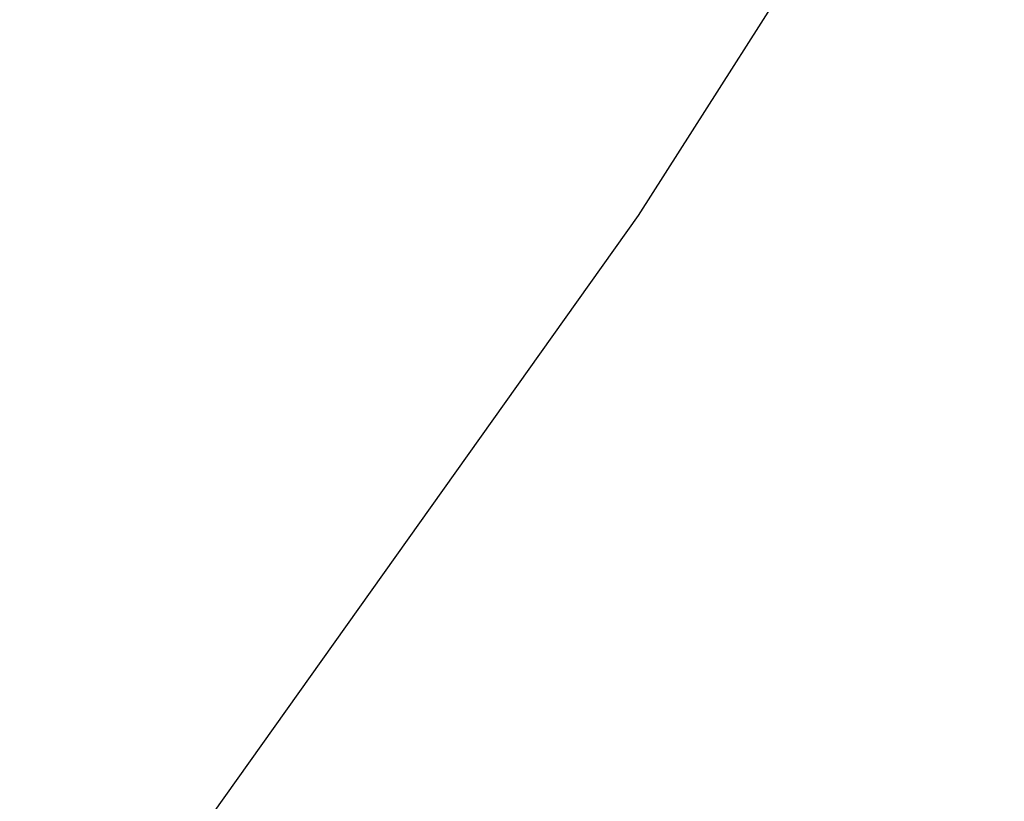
# Paper-space layout '_Trimétrica' of a CAD drawing. Header units: millimetres. Extents: x -779 to 439, y -976 to 228.
# Tile 127 of 186: x -165 to -156, y -678 to -671. Entities that reach past the tile are written whole.
import ezdxf

# ---------------------------------------------------------------- set-up
doc = ezdxf.new("R2010")
doc.units = ezdxf.units.MM

psp = doc.layouts.new('_Trimétrica')

# ---------------------------------------------------------------- linework, layer by layer
at = {"color": 7, "linetype": 'Continuous', "lineweight": 25, "flags": 128}
psp.add_lwpolyline([(-191.5493, -706.2193), (-186.8826, -702.6971), (-181.6423, -698.3334), (-176.6405, -693.71), (-171.8849, -688.8339), (-167.3829, -683.7128), (-163.1413, -678.3544), (-159.1667, -672.7671), (-155.4653, -666.9595)], dxfattribs=at)
at = {"color": 7, "linetype": 'Continuous', "lineweight": 25}
psp.add_open_spline([(-554.675, -592.6948), (-553.9344, -594.1433), (-551.7996, -598.3192), (-548.0837, -605.1647), (-543.4548, -613.1966), (-538.5906, -621.1335), (-533.5009, -628.9676), (-528.1903, -636.6901), (-522.665, -644.2924), (-516.9311, -651.7662), (-510.9952, -659.1032), (-504.8637, -666.2952), (-498.5435, -673.3343), (-492.0417, -680.2128), (-485.3654, -686.9229), (-478.5221, -693.4573), (-471.5192, -699.8087), (-464.3647, -705.97), (-457.0662, -711.9342), (-449.632, -717.6949), (-442.0702, -723.2455), (-434.3891, -728.5797), (-426.5973, -733.6916), (-418.7032, -738.5754), (-410.7156, -743.2256), (-402.6433, -747.6368), (-394.4953, -751.804), (-386.2804, -755.7225), (-378.0079, -759.3876), (-369.687, -762.7951), (-361.3268, -765.941), (-352.9366, -768.8217), (-344.526, -771.4336), (-336.1043, -773.7736), (-327.6809, -775.8389), (-319.2654, -777.627), (-310.8673, -779.1356), (-302.4961, -780.363), (-294.1614, -781.3074), (-285.8727, -781.9677), (-277.6396, -782.3431), (-269.4714, -782.4329), (-261.3778, -782.2371), (-253.368, -781.7559), (-245.4513, -780.9897), (-237.6369, -779.9396), (-229.9339, -778.6069), (-222.3511, -776.9933), (-214.8974, -775.1007), (-207.5814, -772.9317), (-200.4112, -770.489), (-193.3953, -767.7756), (-186.5411, -764.7952), (-179.8573, -761.5503), (-173.3478, -758.0493), (-167.0328, -754.2801), (-161.8871, -750.9634), (-158.9243, -748.8103), (-157.9309, -748.0884)], degree=3, knots=[0, 0, 0, 0, 0.009671, 0.02788, 0.046088, 0.064297, 0.082505, 0.100713, 0.11892, 0.137128, 0.155335, 0.173542, 0.191749, 0.209957, 0.228164, 0.246372, 0.26458, 0.282788, 0.300997, 0.319206, 0.337416, 0.355627, 0.373839, 0.392051, 0.410265, 0.428479, 0.446693, 0.464908, 0.483124, 0.50134, 0.519555, 0.537771, 0.555985, 0.574198, 0.592409, 0.610618, 0.628823, 0.647025, 0.665222, 0.683413, 0.701598, 0.719775, 0.737943, 0.756102, 0.77425, 0.792386, 0.810509, 0.828618, 0.846713, 0.864794, 0.882858, 0.900907, 0.918941, 0.936959, 0.954963, 0.972953, 0.990932, 1, 1, 1, 1], dxfattribs=at)

doc.saveas('drawing.dxf')
